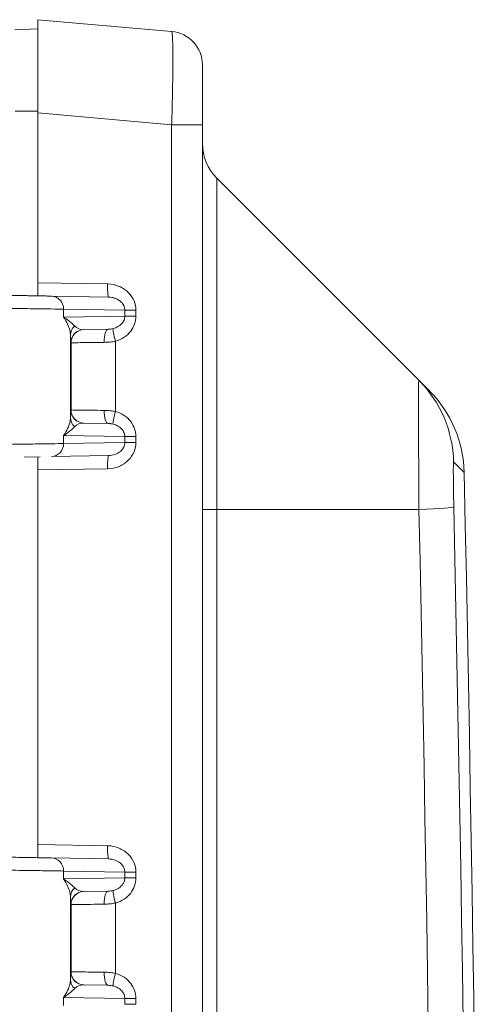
# Model space of a CAD drawing. Header units: inches. Extents: x 0.3 to 84.8, y 1.5 to 53.5.
# Tile 24 of 107: x 15.3 to 16.5, y 29.4 to 32.1. Entities that reach past the tile are written whole.
import ezdxf

# ---------------------------------------------------------------- set-up
doc = ezdxf.new("R2010")
doc.units = ezdxf.units.IN
doc.header["$LTSCALE"] = 2.5
doc.header["$MEASUREMENT"] = 0
doc.layers.add('Visible (ANSI)', color=7, linetype='Continuous', lineweight=18)
doc.layers.add('Visible Narrow (ANSI)', color=7, linetype='Continuous', lineweight=5)

msp = doc.modelspace()

# ---------------------------------------------------------------- linework, layer by layer
at = {"layer": 'Visible (ANSI)'}
for p, q in [((15.7042, 32.0275), (15.3464, 32.0588)), ((15.3464, 32.0588), (15.3464, 31.8098)), ((15.3464, 32.0341), (15.2864, 32.032)), ((15.3464, 31.8098), (15.3464, 31.3565)), ((15.7864, 20.9347), (15.7864, 31.7785)), ((15.8245, 31.636), (16.3641, 31.0964)), ((15.3464, 31.3224), (15.3464, 31.3565)), ((15.3833, 31.3209), (15.5357, 31.3183)), ((15.4364, 31.32), (15.4364, 31.32)), ((15.5357, 31.3183), (15.5357, 31.3183)), ((15.5347, 31.2324), (15.4693, 31.2313)), ((15.4693, 31.2313), (15.4693, 31.2313)), ((15.4364, 31.2039), (15.4364, 31.2039)), ((16.3924, 31.0681), (16.3641, 31.0964)), ((15.4693, 30.9819), (15.5347, 30.9808)), ((15.4693, 30.9819), (15.4693, 30.9819)), ((15.3534, 30.8917), (15.3103, 30.891)), ((15.3464, 30.8908), (15.3464, 30.8567)), ((15.5357, 30.8949), (15.3833, 30.8923)), ((15.4364, 30.8932), (15.4364, 30.8932)), ((15.3464, 30.8567), (15.3464, 29.8565)), ((15.3464, 29.8224), (15.3464, 29.8565)), ((15.5357, 29.8183), (15.3833, 29.8209)), ((15.4364, 29.82), (15.4364, 29.82)), ((15.5347, 29.7324), (15.4693, 29.7313)), ((15.4693, 29.7313), (15.4693, 29.7313)), ((15.4364, 29.7039), (15.4364, 29.7039)), ((15.4693, 29.4819), (15.5347, 29.4808)), ((15.4693, 29.4819), (15.4693, 29.4819))]:
    msp.add_line(p, q, dxfattribs=at)
for centre, radius, start, end in [((15.6964, 31.9379), 0.09, 0, 85), ((15.9164, 31.7279), 0.13, 180, 225), ((16.1675, 30.8432), 0.318, 1.2346, 45), ((-192.017, 26.3566), 208.5508, 358.7654, 1.2346)]:
    msp.add_arc(centre, radius, start, end, dxfattribs=at)
for centre, major_axis, ratio, start_param, end_param in [((15.5363, 31.3533), (-0.0006, -0.035), 0.087143, 6.283172, 6.283187), ((15.4699, 31.1963), (-0.0006, 0.035), 0.999975, 0, 0.000318), ((15.4699, 31.0169), (-0.0006, -0.035), 0.999975, 6.282619, 6.283185), ((15.4699, 29.6963), (-0.0006, 0.035), 0.999975, 0, 0.000318), ((15.4699, 29.5169), (-0.0006, -0.035), 0.999975, 6.282619, 6.283185)]:
    msp.add_ellipse(centre, major_axis=major_axis, ratio=ratio, start_param=start_param, end_param=end_param, dxfattribs=at)
for points, knots in [([(15.7864, 31.7785), (15.7864, 31.7871), (15.7864, 31.7956), (15.7864, 31.8041), (15.7864, 31.8088), (15.7864, 31.8135), (15.7864, 31.8183), (15.7864, 31.829), (15.7864, 31.8399), (15.7864, 31.8503), (15.7864, 31.8526), (15.7864, 31.8549), (15.7864, 31.8572), (15.7864, 31.8694), (15.7864, 31.8807), (15.7864, 31.8907), (15.7864, 31.8909), (15.7864, 31.8911), (15.7864, 31.8913), (15.7864, 31.9015), (15.7864, 31.9102), (15.7864, 31.9172), (15.7864, 31.9182), (15.7864, 31.9192), (15.7864, 31.9201), (15.7864, 31.9257), (15.7864, 31.93), (15.7864, 31.9329), (15.7864, 31.934), (15.7864, 31.9349), (15.7864, 31.9356), (15.7864, 31.9371), (15.7864, 31.9379), (15.7864, 31.9379)], [0, 0, 0, 0, 0.107069, 0.107069, 0.107069, 0.166667, 0.166667, 0.166667, 0.30263, 0.30263, 0.30263, 0.333333, 0.333333, 0.333333, 0.496566, 0.496566, 0.496566, 0.5, 0.5, 0.5, 0.666667, 0.666667, 0.666667, 0.690402, 0.690402, 0.690402, 0.833333, 0.833333, 0.833333, 0.88575, 0.88575, 0.88575, 1, 1, 1, 1]), ([(15.1301, 31.3253), (15.1505, 31.325), (15.1702, 31.3246), (15.1895, 31.3243), (15.1914, 31.3243), (15.1933, 31.3242), (15.1952, 31.3242), (15.2164, 31.3238), (15.2371, 31.3235), (15.2565, 31.3231), (15.2583, 31.3231), (15.2602, 31.3231), (15.262, 31.323), (15.2793, 31.3227), (15.2955, 31.3225), (15.3103, 31.3222), (15.3148, 31.3221), (15.3192, 31.322), (15.3235, 31.322), (15.3345, 31.3218), (15.3445, 31.3216), (15.3534, 31.3214), (15.3591, 31.3213), (15.3643, 31.3213), (15.369, 31.3212), (15.3744, 31.3211), (15.3792, 31.321), (15.3833, 31.3209)], [0, 0, 0, 0, 0.181958, 0.181958, 0.181958, 0.2, 0.2, 0.2, 0.4, 0.4, 0.4, 0.418864, 0.418864, 0.418864, 0.6, 0.6, 0.6, 0.655495, 0.655495, 0.655495, 0.8, 0.8, 0.8, 0.892737, 0.892737, 0.892737, 1, 1, 1, 1]), ([(15.3464, 31.3224), (15.3464, 31.3221), (15.3463, 31.3219), (15.346, 31.3217), (15.3457, 31.3216), (15.3455, 31.3216)], [-0.01882664, -0.01882664, -0.01882664, -0.01882664, -0.00898935, -0.00898935, -0.00005725, -0.00005725, -0.00005725, -0.00005725]), ([(15.3533, 31.3214), (15.3643, 31.3213), (15.3714, 31.3211), (15.3746, 31.3211), (15.3749, 31.3211), (15.3752, 31.3211), (15.3753, 31.3211), (15.3754, 31.3211), (15.3754, 31.3211), (15.3755, 31.3211), (15.3755, 31.3211), (15.3755, 31.3211), (15.3755, 31.3211), (15.3755, 31.3211), (15.3755, 31.3211), (15.3755, 31.3211)], [0, 0, 0, 0, 0.201048, 0.201048, 0.2308329, 0.2308329, 0.2469776, 0.2469776, 0.2590857, 0.2590857, 0.263626, 0.263626, 0.2653287, 0.2653287, 0.2658594, 0.2658594, 0.2658594, 0.2658594]), ([(15.3455, 30.8916), (15.3457, 30.8916), (15.346, 30.8915), (15.3463, 30.8913), (15.3464, 30.8911), (15.3464, 30.8908)], [-0.01875974, -0.01875974, -0.01875974, -0.01875974, -0.00977096, -0.00977096, -0.00000098, -0.00000098, -0.00000098, -0.00000098]), ([(15.3833, 29.8209), (15.3795, 29.821), (15.3751, 29.8211), (15.3702, 29.8211), (15.3652, 29.8212), (15.3596, 29.8213), (15.3534, 29.8214), (15.3452, 29.8216), (15.3359, 29.8217), (15.3258, 29.8219), (15.3209, 29.822), (15.3157, 29.8221), (15.3103, 29.8222), (15.2965, 29.8224), (15.2815, 29.8227), (15.2655, 29.823), (15.2625, 29.823), (15.2595, 29.8231), (15.2565, 29.8231), (15.2371, 29.8235), (15.2164, 29.8238), (15.1952, 29.8242), (15.1949, 29.8242), (15.1945, 29.8242), (15.1941, 29.8242), (15.1733, 29.8246), (15.1521, 29.825), (15.1301, 29.8253)], [0, 0, 0, 0, 0.098757, 0.098757, 0.098757, 0.2, 0.2, 0.2, 0.334065, 0.334065, 0.334065, 0.4, 0.4, 0.4, 0.56864, 0.56864, 0.56864, 0.6, 0.6, 0.6, 0.8, 0.8, 0.8, 0.803452, 0.803452, 0.803452, 1, 1, 1, 1]), ([(15.3464, 29.8224), (15.3464, 29.8221), (15.3463, 29.8219), (15.346, 29.8217), (15.3457, 29.8216), (15.3455, 29.8216)], [-0.01882747, -0.01882747, -0.01882747, -0.01882747, -0.00885654, -0.00885654, -0.00005787, -0.00005787, -0.00005787, -0.00005787])]:
    msp.add_open_spline(points, degree=3, knots=knots, dxfattribs=at)
at = {"layer": 'Visible Narrow (ANSI)'}
for p, q in [((15.3464, 31.815), (15.2864, 31.815)), ((15.7042, 31.7785), (15.3464, 31.8098)), ((15.7042, 20.9347), (15.7042, 31.7785)), ((15.8245, 30.7511), (15.8245, 31.636)), ((15.3464, 31.3565), (15.5332, 31.3533)), ((15.3749, 31.3211), (15.3749, 31.3211)), ((15.4225, 31.3202), (15.4225, 31.3202)), ((15.6025, 31.3109), (15.6025, 31.3109)), ((15.4156, 31.2859), (15.4156, 31.2648)), ((15.4156, 31.2859), (15.5791, 31.2831)), ((15.5791, 31.2831), (15.6089, 31.2831)), ((15.5791, 31.2831), (15.5791, 31.2676)), ((15.6089, 31.2831), (15.6089, 31.2676)), ((15.5791, 31.2676), (15.4156, 31.2648)), ((15.6025, 31.2397), (15.6025, 31.2398)), ((15.4339, 30.9963), (15.4339, 31.2168)), ((15.4355, 31.1963), (15.4349, 31.1963)), ((15.4355, 31.0169), (15.4355, 31.1963)), ((15.5542, 31.0127), (15.5542, 31.2005)), ((15.4349, 31.0169), (15.4355, 31.0169)), ((15.6025, 30.9734), (15.6025, 30.9734)), ((15.4156, 30.9484), (15.4156, 30.9273)), ((15.4156, 30.9484), (15.5791, 30.9456)), ((15.5791, 30.9456), (15.6089, 30.9456)), ((15.5791, 30.9456), (15.5791, 30.9301)), ((15.6089, 30.9456), (15.6089, 30.9301)), ((15.5791, 30.9301), (15.4156, 30.9273)), ((15.3749, 30.8921), (15.3749, 30.8921)), ((15.4225, 30.8929), (15.4225, 30.8929)), ((15.6025, 30.9023), (15.6025, 30.9023)), ((16.4855, 30.8501), (16.4571, 30.8784)), ((15.5332, 30.8599), (15.3464, 30.8567)), ((15.7864, 30.7511), (15.8245, 30.7511)), ((15.8245, 30.7511), (15.8245, 21.9621)), ((15.8245, 30.7511), (16.3647, 30.7511)), ((15.3464, 29.8565), (15.5332, 29.8533)), ((15.3749, 29.8211), (15.3749, 29.8211)), ((15.4225, 29.8202), (15.4225, 29.8202)), ((15.6025, 29.8109), (15.6025, 29.8109)), ((15.4156, 29.7859), (15.4156, 29.7648)), ((15.5791, 29.7831), (15.4156, 29.7859)), ((15.5791, 29.7676), (15.4156, 29.7648)), ((15.5791, 29.7831), (15.6089, 29.7831)), ((15.5791, 29.7831), (15.5791, 29.7676)), ((15.6089, 29.7831), (15.6089, 29.7676)), ((15.6025, 29.7398), (15.6025, 29.7397)), ((15.4339, 29.4963), (15.4339, 29.7168)), ((15.4355, 29.6963), (15.4349, 29.6963)), ((15.4355, 29.5169), (15.4355, 29.6963)), ((15.5542, 29.5127), (15.5542, 29.7005)), ((15.4349, 29.5169), (15.4355, 29.5169)), ((15.6025, 29.4734), (15.6025, 29.4734)), ((15.4156, 29.4484), (15.4156, 29.4273)), ((15.4156, 29.4484), (15.5791, 29.4456)), ((15.5791, 29.4456), (15.6089, 29.4456)), ((15.5791, 29.4456), (15.5791, 29.4301)), ((15.6089, 29.4456), (15.6089, 29.4301))]:
    msp.add_line(p, q, dxfattribs=at)
for centre, major_axis, ratio, start_param, end_param in [((15.6964, 31.7785), (0.09, 0), 0.00001, 0.000087, 1.48353), ((15.5363, 31.3533), (-0.0006, -0.035), 0.087143, 4.714058, 6.283172), ((15.3827, 31.2859), (0.0006, 0.035), 0.939676, 4.72879, 6.283185), ((15.6119, 31.2676), (-0.035, 0), 0.00001, 0.349555, 1.483823), ((15.4689, 31.2168), (-0.035, -0.0007), 0.946153, 5.43757, 6.261378), ((15.4699, 31.1963), (-0.0006, 0.035), 0.999975, 0.000258, 1.553284), ((15.4705, 31.1963), (-0.0006, 0.035), 0.999975, 0, 1.553343), ((15.4698, 31.2661), (-0.0184, -0.03), 0.963596, 6.044362, 6.833929), ((15.5353, 31.1974), (-0.0006, 0.035), 0.31865, 0.000013, 1.565234), ((15.5573, 31.2005), (-0.0094, 0.0337), 0.084006, 0.094027, 1.547488), ((16.1393, 30.8715), (0.2249, 0.2249), 0.999722, 5.519335, 6.283185), ((15.4689, 30.9963), (-0.035, 0.0007), 0.946166, 0.021868, 0.845638), ((15.4699, 31.0169), (-0.0006, -0.035), 0.999975, 4.729842, 6.282619), ((15.4705, 31.0169), (-0.0006, -0.035), 0.999975, 4.72985, 6.283185), ((15.5353, 31.0158), (-0.0006, -0.035), 0.318631, 4.717957, 6.283185), ((15.5573, 31.0127), (-0.0094, -0.0337), 0.084006, 4.735646, 6.188931), ((15.4698, 30.9471), (0.0184, -0.03), 0.963211, 2.592158, 3.381407), ((15.3827, 30.9273), (0.0006, -0.035), 0.939676, 0.000031, 1.554396), ((15.6119, 30.9301), (-0.035, 0), 0.00001, 0.349555, 1.483823), ((15.5363, 30.8599), (-0.0006, 0.035), 0.087143, 0, 1.569275), ((16.1398, 30.7511), (0.3179, 0.0068), 0.021464, 5.497553, 6.266299), ((-86.0198, 26.3566), (0, 144.9919), 0.707107, 4.682029, 4.742749), ((-85.9565, 26.3566), (0, 144.7708), 0.707107, 4.682029, 4.742749), ((15.5363, 29.8533), (-0.0006, -0.035), 0.087143, 4.714058, 6.283188), ((15.3827, 29.7859), (0.0006, 0.035), 0.939676, 4.728789, 6.283156), ((15.6119, 29.7676), (-0.035, 0), 0.00001, 0.349564, 1.483828), ((15.4689, 29.7168), (-0.035, -0.0007), 0.946153, 5.43757, 6.261378), ((15.4699, 29.6963), (-0.0006, 0.035), 0.999975, 0.000258, 1.553284), ((15.4705, 29.6963), (-0.0006, 0.035), 0.999975, 0, 1.553343), ((15.4698, 29.7661), (-0.0184, -0.03), 0.963596, 6.044362, 6.833929), ((15.5353, 29.6974), (-0.0006, 0.035), 0.31865, 0.000013, 1.565234), ((15.5573, 29.7005), (-0.0094, 0.0337), 0.084006, 0.094027, 1.547488), ((15.4689, 29.4963), (-0.035, 0.0007), 0.946166, 0.021868, 0.845638), ((15.4699, 29.5169), (-0.0006, -0.035), 0.999975, 4.729842, 6.282619), ((15.4705, 29.5169), (-0.0006, -0.035), 0.999975, 4.72985, 6.283185), ((15.5353, 29.5158), (-0.0006, -0.035), 0.318631, 4.717957, 6.283185), ((15.5573, 29.5127), (-0.0094, -0.0337), 0.084006, 4.735646, 6.188931), ((15.4698, 29.4471), (0.0184, -0.03), 0.963211, 2.592158, 3.381407), ((15.6119, 29.4301), (-0.035, 0), 0.00001, 0.349556, 1.483823)]:
    msp.add_ellipse(centre, major_axis=major_axis, ratio=ratio, start_param=start_param, end_param=end_param, dxfattribs=at)
for points, knots in [([(15.7042, 31.7785), (15.7049, 31.7991), (15.7054, 31.82), (15.7059, 31.8408), (15.7064, 31.8616), (15.7068, 31.8822), (15.707, 31.9015), (15.7073, 31.9208), (15.7074, 31.9387), (15.7074, 31.9545), (15.7074, 31.9703), (15.7073, 31.984), (15.707, 31.9949), (15.7068, 32.0059), (15.7064, 32.0141), (15.7059, 32.0195), (15.7054, 32.0249), (15.7049, 32.0275), (15.7042, 32.0275)], [0.0000001, 0.0000001, 0.0000001, 0.0000001, 0.1666667, 0.1666667, 0.1666667, 0.3333333, 0.3333333, 0.3333333, 0.5, 0.5, 0.5, 0.6666667, 0.6666667, 0.6666667, 0.8333333, 0.8333333, 0.8333333, 1, 1, 1, 1]), ([(15.5357, 31.3183), (15.5388, 31.3182), (15.5417, 31.3179), (15.5446, 31.3174), (15.5476, 31.3168), (15.5504, 31.316), (15.5532, 31.3151), (15.556, 31.314), (15.5587, 31.3128), (15.5612, 31.3113), (15.5634, 31.31), (15.5654, 31.3085), (15.5673, 31.3069), (15.5694, 31.3051), (15.5713, 31.3031), (15.5728, 31.301), (15.5741, 31.2993), (15.5752, 31.2975), (15.5761, 31.2957), (15.5772, 31.2934), (15.578, 31.291), (15.5785, 31.2886), (15.5789, 31.2868), (15.5791, 31.2849), (15.5791, 31.2831)], [0.0000275, 0.0000275, 0.0000275, 0.0000275, 0.1236203, 0.1236203, 0.1236203, 0.25, 0.25, 0.25, 0.381311, 0.381311, 0.381311, 0.5, 0.5, 0.5, 0.6372764, 0.6372764, 0.6372764, 0.75, 0.75, 0.75, 0.8910441, 0.8910441, 0.8910441, 1, 1, 1, 1]), ([(15.4339, 31.2168), (15.4338, 31.2206), (15.4332, 31.225), (15.432, 31.2298), (15.4308, 31.2347), (15.429, 31.24), (15.4263, 31.2458), (15.4237, 31.2517), (15.4201, 31.258), (15.4156, 31.2648)], [0, 0, 0, 0, 0.333333, 0.333333, 0.333333, 0.666667, 0.666667, 0.666667, 1, 1, 1, 1]), ([(15.4452, 31.2411), (15.4434, 31.243), (15.4412, 31.245), (15.4386, 31.2474), (15.4385, 31.2474), (15.4385, 31.2475), (15.4384, 31.2475), (15.4358, 31.2499), (15.4327, 31.2525), (15.429, 31.2553), (15.4289, 31.2554), (15.4289, 31.2554), (15.4288, 31.2554), (15.4251, 31.2583), (15.4207, 31.2614), (15.4156, 31.2648)], [0, 0, 0, 0, 0.325306, 0.325306, 0.325306, 0.333333, 0.333333, 0.333333, 0.662653, 0.662653, 0.662653, 0.666667, 0.666667, 0.666667, 1, 1, 1, 1]), ([(15.5791, 31.2676), (15.5791, 31.2641), (15.5784, 31.2605), (15.577, 31.257), (15.5756, 31.2536), (15.5736, 31.2504), (15.5709, 31.2473), (15.5682, 31.2443), (15.5648, 31.2415), (15.5609, 31.2393), (15.557, 31.237), (15.5526, 31.2352), (15.5477, 31.234)], [0, 0, 0, 0, 0.25, 0.25, 0.25, 0.5, 0.5, 0.5, 0.75, 0.75, 0.75, 1, 1, 1, 1]), ([(15.6089, 31.2676), (15.6089, 31.2603), (15.6064, 31.2463), (15.596, 31.2267), (15.5782, 31.21), (15.5629, 31.2029), (15.5542, 31.2005)], [0, 0, 0, 0, 0.25, 0.5, 0.75, 0.9999658, 0.9999658, 0.9999658, 0.9999658]), ([(15.5477, 31.234), (15.5457, 31.2335), (15.5436, 31.2331), (15.5415, 31.2328), (15.5393, 31.2326), (15.537, 31.2324), (15.5347, 31.2324)], [0.0000005, 0.0000005, 0.0000005, 0.0000005, 0.5, 0.5, 0.5, 0.9999994, 0.9999994, 0.9999994, 0.9999994]), ([(15.4349, 31.1963), (15.4348, 31.1963), (15.4347, 31.1968), (15.4345, 31.1988), (15.4343, 31.2019), (15.4342, 31.2059), (15.434, 31.2109), (15.4339, 31.2148), (15.4339, 31.2168)], [0, 0, 0, 0, 0.1666667, 0.3333333, 0.5, 0.6666667, 0.8333333, 0.9999856, 0.9999856, 0.9999856, 0.9999856]), ([(15.5241, 31.1974), (15.5114, 31.1972), (15.4873, 31.1969), (15.4586, 31.1966), (15.44, 31.1963), (15.4356, 31.1963), (15.4355, 31.1963)], [0.0000001, 0.0000001, 0.0000001, 0.0000001, 0.25, 0.5, 0.75, 1, 1, 1, 1]), ([(16.3647, 30.7511), (16.3645, 30.7769), (16.3642, 30.8287), (16.3638, 30.9025), (16.3635, 30.9687), (16.3634, 31.0239), (16.3635, 31.0654), (16.3637, 31.0909), (16.364, 31.0965), (16.3641, 31.0964)], [0, 0, 0, 0, 0.1428571, 0.2857143, 0.4285714, 0.5714286, 0.7142857, 0.8571429, 1, 1, 1, 1]), ([(15.4156, 30.9484), (15.4202, 30.9552), (15.4237, 30.9616), (15.4264, 30.9674), (15.4291, 30.9733), (15.4309, 30.9786), (15.4321, 30.9834), (15.4332, 30.9883), (15.4338, 30.9926), (15.4339, 30.9963)], [0, 0, 0, 0, 0.333333, 0.333333, 0.333333, 0.666667, 0.666667, 0.666667, 1, 1, 1, 1]), ([(15.4339, 30.9963), (15.4339, 30.9984), (15.434, 31.0023), (15.4342, 31.0072), (15.4343, 31.0113), (15.4345, 31.0144), (15.4347, 31.0164), (15.4348, 31.0169), (15.4349, 31.0169)], [0.0000129, 0.0000129, 0.0000129, 0.0000129, 0.1666667, 0.3333333, 0.5, 0.6666667, 0.8333333, 1, 1, 1, 1]), ([(15.5241, 31.0158), (15.5294, 31.0157), (15.5397, 31.0151), (15.5495, 31.0137), (15.5542, 31.0127)], [0.0000065, 0.0000065, 0.0000065, 0.0000065, 0.5, 1, 1, 1, 1]), ([(15.5542, 31.0127), (15.5629, 31.0103), (15.5782, 31.0032), (15.596, 30.9865), (15.6064, 30.9668), (15.6089, 30.9529), (15.6089, 30.9456)], [0.0000089, 0.0000089, 0.0000089, 0.0000089, 0.25, 0.5, 0.75, 1, 1, 1, 1]), ([(15.4156, 30.9484), (15.4207, 30.9518), (15.4251, 30.9549), (15.4289, 30.9578), (15.4289, 30.9578), (15.429, 30.9579), (15.4291, 30.9579), (15.4327, 30.9608), (15.4358, 30.9634), (15.4385, 30.9657), (15.4385, 30.9658), (15.4386, 30.9658), (15.4387, 30.9659), (15.4413, 30.9682), (15.4434, 30.9703), (15.4452, 30.972)], [0, 0, 0, 0, 0.3333333, 0.3333333, 0.3333333, 0.3381711, 0.3381711, 0.3381711, 0.6666667, 0.6666667, 0.6666667, 0.6763403, 0.6763403, 0.6763403, 0.9999933, 0.9999933, 0.9999933, 0.9999933]), ([(15.5347, 30.9808), (15.5368, 30.9807), (15.5389, 30.9806), (15.5409, 30.9804), (15.5411, 30.9804), (15.5413, 30.9803), (15.5415, 30.9803), (15.5436, 30.9801), (15.5457, 30.9797), (15.5477, 30.9792)], [0, 0, 0, 0, 0.4569342, 0.4569342, 0.4569342, 0.5, 0.5, 0.5, 0.999962, 0.999962, 0.999962, 0.999962]), ([(15.5477, 30.9792), (15.5526, 30.978), (15.557, 30.9762), (15.5609, 30.9739), (15.5648, 30.9716), (15.5682, 30.9689), (15.5709, 30.9658), (15.5736, 30.9628), (15.5756, 30.9596), (15.577, 30.9561), (15.5784, 30.9527), (15.5791, 30.9491), (15.5791, 30.9456)], [0, 0, 0, 0, 0.25, 0.25, 0.25, 0.5, 0.5, 0.5, 0.75, 0.75, 0.75, 1, 1, 1, 1]), ([(15.4156, 30.9273), (15.4071, 30.9271), (15.3845, 30.9268), (15.3354, 30.926), (15.2741, 30.9251), (15.2043, 30.924), (15.1549, 30.9232), (15.1301, 30.9228)], [0, 0, 0, 0, 0.2, 0.4, 0.6, 0.8, 1, 1, 1, 1]), ([(15.5791, 30.9301), (15.5791, 30.9259), (15.5781, 30.9216), (15.5761, 30.9175), (15.5741, 30.9134), (15.5712, 30.9096), (15.5673, 30.9063), (15.5634, 30.9029), (15.5585, 30.9001), (15.5532, 30.8981), (15.5478, 30.8962), (15.5419, 30.895), (15.5357, 30.8949)], [0, 0, 0, 0, 0.25, 0.25, 0.25, 0.5, 0.5, 0.5, 0.75, 0.75, 0.75, 1, 1, 1, 1]), ([(16.4577, 30.7578), (16.4576, 30.7653), (16.4574, 30.7726), (16.4573, 30.7799), (16.4573, 30.7814), (16.4572, 30.783), (16.4572, 30.7846), (16.4571, 30.7924), (16.4569, 30.8001), (16.4568, 30.8075), (16.4568, 30.8085), (16.4568, 30.8094), (16.4568, 30.8103), (16.4567, 30.8181), (16.4566, 30.8256), (16.4565, 30.8325), (16.4565, 30.8328), (16.4565, 30.8331), (16.4565, 30.8334), (16.4565, 30.8405), (16.4565, 30.847), (16.4564, 30.8526), (16.4564, 30.8528), (16.4564, 30.8529), (16.4564, 30.853), (16.4564, 30.8585), (16.4565, 30.8632), (16.4565, 30.867), (16.4565, 30.8674), (16.4565, 30.8677), (16.4565, 30.8681), (16.4566, 30.8714), (16.4567, 30.874), (16.4568, 30.8758), (16.4568, 30.8761), (16.4568, 30.8763), (16.4568, 30.8766), (16.4569, 30.8779), (16.457, 30.8785), (16.4571, 30.8784)], [0, 0, 0, 0, 0.117283, 0.117283, 0.117283, 0.142857, 0.142857, 0.142857, 0.269977, 0.269977, 0.269977, 0.285714, 0.285714, 0.285714, 0.42238, 0.42238, 0.42238, 0.428571, 0.428571, 0.428571, 0.571429, 0.571429, 0.571429, 0.574787, 0.574787, 0.574787, 0.714286, 0.714286, 0.714286, 0.727188, 0.727188, 0.727188, 0.857143, 0.857143, 0.857143, 0.879838, 0.879838, 0.879838, 1, 1, 1, 1]), ([(15.5357, 29.8183), (15.5419, 29.8181), (15.5478, 29.817), (15.5532, 29.815), (15.5586, 29.8131), (15.5634, 29.8102), (15.5673, 29.8069), (15.5712, 29.8035), (15.5741, 29.7997), (15.5761, 29.7956), (15.5781, 29.7916), (15.5791, 29.7873), (15.5791, 29.7831)], [0, 0, 0, 0, 0.25, 0.25, 0.25, 0.5, 0.5, 0.5, 0.75, 0.75, 0.75, 1, 1, 1, 1]), ([(15.4156, 29.7859), (15.4071, 29.7861), (15.3845, 29.7864), (15.3354, 29.7872), (15.2741, 29.7881), (15.2043, 29.7892), (15.1549, 29.79), (15.1301, 29.7903)], [0, 0, 0, 0, 0.2, 0.4, 0.6, 0.8, 1, 1, 1, 1]), ([(15.4339, 29.7168), (15.4338, 29.7206), (15.4332, 29.725), (15.432, 29.7298), (15.4308, 29.7347), (15.429, 29.74), (15.4263, 29.7458), (15.4237, 29.7517), (15.4201, 29.758), (15.4156, 29.7648)], [0, 0, 0, 0, 0.333333, 0.333333, 0.333333, 0.666667, 0.666667, 0.666667, 1, 1, 1, 1]), ([(15.4452, 29.7411), (15.4434, 29.743), (15.4412, 29.745), (15.4386, 29.7474), (15.4385, 29.7474), (15.4385, 29.7475), (15.4384, 29.7475), (15.4358, 29.7499), (15.4327, 29.7525), (15.429, 29.7553), (15.4289, 29.7554), (15.4289, 29.7554), (15.4288, 29.7554), (15.4251, 29.7583), (15.4207, 29.7614), (15.4156, 29.7648)], [0, 0, 0, 0, 0.325306, 0.325306, 0.325306, 0.333333, 0.333333, 0.333333, 0.662653, 0.662653, 0.662653, 0.666667, 0.666667, 0.666667, 1, 1, 1, 1]), ([(15.5791, 29.7676), (15.5791, 29.7658), (15.5789, 29.7639), (15.5785, 29.7621), (15.5781, 29.7604), (15.5776, 29.7587), (15.577, 29.757), (15.576, 29.7545), (15.5746, 29.752), (15.5728, 29.7497), (15.5722, 29.7489), (15.5716, 29.7481), (15.5709, 29.7473), (15.5683, 29.7444), (15.565, 29.7416), (15.5612, 29.7394), (15.5572, 29.737), (15.5527, 29.7352), (15.5477, 29.734)], [0, 0, 0, 0, 0.130235, 0.130235, 0.130235, 0.25, 0.25, 0.25, 0.43676, 0.43676, 0.43676, 0.5, 0.5, 0.5, 0.745083, 0.745083, 0.745083, 1, 1, 1, 1]), ([(15.6089, 29.7676), (15.6089, 29.7603), (15.6064, 29.7463), (15.596, 29.7267), (15.5782, 29.71), (15.5629, 29.7029), (15.5542, 29.7005)], [0, 0, 0, 0, 0.25, 0.5, 0.75, 0.9999658, 0.9999658, 0.9999658, 0.9999658]), ([(15.5477, 29.734), (15.5457, 29.7335), (15.5436, 29.7331), (15.5415, 29.7328), (15.5393, 29.7326), (15.537, 29.7324), (15.5347, 29.7324)], [0, 0, 0, 0, 0.5, 0.5, 0.5, 0.9999994, 0.9999994, 0.9999994, 0.9999994]), ([(15.4349, 29.6963), (15.4348, 29.6963), (15.4347, 29.6968), (15.4345, 29.6988), (15.4343, 29.7019), (15.4342, 29.7059), (15.434, 29.7109), (15.4339, 29.7148), (15.4339, 29.7168)], [0, 0, 0, 0, 0.1666667, 0.3333333, 0.5, 0.6666667, 0.8333333, 0.9999856, 0.9999856, 0.9999856, 0.9999856]), ([(15.5241, 29.6974), (15.5114, 29.6972), (15.4873, 29.6969), (15.4586, 29.6966), (15.44, 29.6963), (15.4356, 29.6963), (15.4355, 29.6963)], [0.0000001, 0.0000001, 0.0000001, 0.0000001, 0.25, 0.5, 0.75, 1, 1, 1, 1]), ([(15.4156, 29.4484), (15.4202, 29.4552), (15.4237, 29.4616), (15.4264, 29.4674), (15.4291, 29.4733), (15.4309, 29.4786), (15.4321, 29.4834), (15.4332, 29.4883), (15.4338, 29.4926), (15.4339, 29.4963)], [0, 0, 0, 0, 0.333333, 0.333333, 0.333333, 0.666667, 0.666667, 0.666667, 1, 1, 1, 1]), ([(15.4339, 29.4963), (15.4339, 29.4984), (15.434, 29.5023), (15.4342, 29.5072), (15.4343, 29.5113), (15.4345, 29.5144), (15.4347, 29.5164), (15.4348, 29.5169), (15.4349, 29.5169)], [0.0000129, 0.0000129, 0.0000129, 0.0000129, 0.1666667, 0.3333333, 0.5, 0.6666667, 0.8333333, 1, 1, 1, 1]), ([(15.5241, 29.5158), (15.5294, 29.5157), (15.5397, 29.5151), (15.5495, 29.5137), (15.5542, 29.5127)], [0.0000065, 0.0000065, 0.0000065, 0.0000065, 0.5, 1, 1, 1, 1]), ([(15.5542, 29.5127), (15.5629, 29.5103), (15.5782, 29.5032), (15.596, 29.4865), (15.6064, 29.4668), (15.6089, 29.4529), (15.6089, 29.4456)], [0.0000089, 0.0000089, 0.0000089, 0.0000089, 0.25, 0.5, 0.75, 1, 1, 1, 1]), ([(15.4156, 29.4484), (15.4207, 29.4518), (15.4251, 29.4549), (15.4289, 29.4578), (15.4289, 29.4578), (15.429, 29.4579), (15.4291, 29.4579), (15.4327, 29.4608), (15.4358, 29.4634), (15.4385, 29.4657), (15.4385, 29.4658), (15.4386, 29.4658), (15.4387, 29.4659), (15.4413, 29.4682), (15.4434, 29.4703), (15.4452, 29.472)], [0, 0, 0, 0, 0.3333333, 0.3333333, 0.3333333, 0.3381711, 0.3381711, 0.3381711, 0.6666667, 0.6666667, 0.6666667, 0.6763403, 0.6763403, 0.6763403, 0.9999933, 0.9999933, 0.9999933, 0.9999933]), ([(15.5347, 29.4808), (15.5368, 29.4807), (15.5389, 29.4806), (15.5409, 29.4804), (15.5411, 29.4804), (15.5413, 29.4803), (15.5415, 29.4803), (15.5436, 29.4801), (15.5457, 29.4797), (15.5477, 29.4792)], [0, 0, 0, 0, 0.4569342, 0.4569342, 0.4569342, 0.5, 0.5, 0.5, 0.999962, 0.999962, 0.999962, 0.999962]), ([(15.5477, 29.4792), (15.5526, 29.478), (15.557, 29.4762), (15.5609, 29.4739), (15.5648, 29.4716), (15.5682, 29.4689), (15.5709, 29.4658), (15.5736, 29.4628), (15.5756, 29.4596), (15.577, 29.4561), (15.5784, 29.4527), (15.5791, 29.4491), (15.5791, 29.4456)], [0, 0, 0, 0, 0.25, 0.25, 0.25, 0.5, 0.5, 0.5, 0.75, 0.75, 0.75, 1, 1, 1, 1])]:
    msp.add_open_spline(points, degree=3, knots=knots, dxfattribs=at)
for points in [[(15.5332, 31.3533), (15.5444, 31.3531), (15.5646, 31.3486), (15.5902, 31.3317), (15.6054, 31.3086), (15.6089, 31.2919), (15.6089, 31.2831)], [(15.1301, 31.2903), (15.1549, 31.29), (15.2044, 31.2892), (15.2742, 31.2881), (15.3354, 31.2872), (15.3845, 31.2864), (15.4071, 31.2861), (15.4156, 31.2859)], [(15.5542, 31.2005), (15.5495, 31.1995), (15.5397, 31.198), (15.5294, 31.1975), (15.5241, 31.1974)], [(15.4355, 31.0169), (15.4356, 31.0169), (15.44, 31.0168), (15.4586, 31.0166), (15.4873, 31.0162), (15.5114, 31.0159), (15.5241, 31.0158)], [(15.6089, 30.9301), (15.6089, 30.9212), (15.6054, 30.9046), (15.5901, 30.8815), (15.5646, 30.8645), (15.5444, 30.8601), (15.5332, 30.8599)], [(15.5332, 29.8533), (15.5444, 29.8531), (15.5646, 29.8486), (15.5902, 29.8317), (15.6054, 29.8085), (15.6089, 29.7919), (15.6089, 29.7831)], [(15.5542, 29.7005), (15.5495, 29.6995), (15.5397, 29.698), (15.5294, 29.6975), (15.5241, 29.6974)], [(15.4355, 29.5169), (15.4356, 29.5169), (15.44, 29.5168), (15.4586, 29.5166), (15.4873, 29.5162), (15.5114, 29.5159), (15.5241, 29.5158)]]:
    msp.add_open_spline(points, degree=3, dxfattribs=at)

doc.saveas('drawing.dxf')
